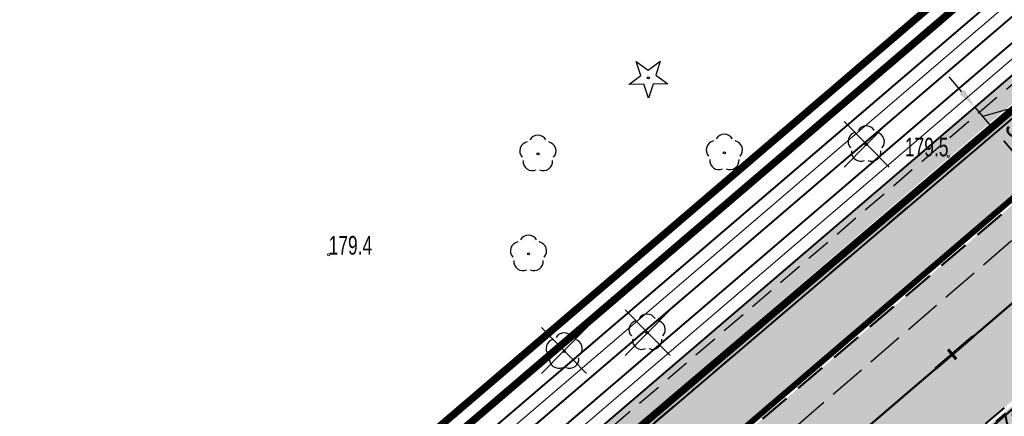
# Model space of a CAD drawing. Header units: metres. Extents: x 7429064 to 7431133, y 5709479 to 5714472.
# Tile 50 of 140: x 7429528 to 7429568, y 5709906 to 5709922. Entities that reach past the tile are written whole.
import ezdxf
from ezdxf.enums import TextEntityAlignment as Align

# ---------------------------------------------------------------- set-up
doc = ezdxf.new("R2010")
doc.units = ezdxf.units.M
for name, pattern in [('1', [0]), ('12', [3, 1, -1, 0, -1]), ('2_KTCR01', [1.5, 1, -0.5]), ('2_KTJZ01', [2, 1.5, -0.5]), ('2_KTPL01', [2, 1.5, -0.5]), ('3_KTJZ01', [2, 1.5, -0.5]), ('3_KTPL01', [2, 1.5, -0.5]), ('CENTER2', [1.125, 0.75, -0.125, 0.125, -0.125]), ('DASHED', [19.05, 12.7, -6.35]), ('HIDDEN', [0.375, 0.25, -0.125])]:
    doc.linetypes.add(name, pattern=pattern)
for name, color, linetype, lineweight in [('#proj. światłowód', 1, '2_KTCR01', 18), ('_D_7_PAS DROGOWY-LINIA ROZGR TEREN INW', 222, 'HIDDEN', 50), ('_D_7_PAS DROGOWY_PODZIAL', 1, 'Continuous', 50), ('_D_7_TEREN NIEZBEDNY DLA OB_BUD', 252, 'HIDDEN', 50), ('_D_8_Wymiary', 7, 'Continuous', 20), ('_skarpy', 84, 'Continuous', 40), ('_wycinka_ZUDP', 1, 'Continuous', 30), ('D_1_KOCIE OCZKA', 7, 'Continuous', 50), ('D_1_LINIA_KRAWĘŻNIK_BET_20_30 WYN 0-2 CM', 5, 'HIDDEN', 40), ('gaPoziome', 7, 'Continuous', 30), ('GMINA_L_0', 252, '12', 35), ('KRAWĘŻNIK BETONOWY 12_25 WYN 0 CM', 250, 'DASHED', 50), ('KTJZ_L_0', 252, '2_KTJZ01', 30), ('KTPL_L_0', 252, '2_KTPL01', 30), ('RTPW_T_0_a', 252, 'Continuous', 15), ('skarpa', 82, 'ŚLADY', 20)]:
    doc.layers.add(name, color=color, linetype=linetype, lineweight=lineweight)
for name, color, linetype in [('_1_Mapa', 7, 'Continuous'), ('_1_X-REFY', 7, 'Continuous'), ('C-DROGI-SYTUACJA-ETYKIETY', 7, 'Continuous'), ('zzz.gaHSDomyslna', 7, 'Continuous')]:
    doc.layers.add(name, color=color, linetype=linetype)
doc.layers.add('_Brudnopis', color=22, linetype='Continuous', lineweight=50, plot=False)
for name, color, linetype, lineweight, true_color, transparency in [('D_2_HECZ_DROGI KOSTKA', 7, 'Continuous', 13, 0xffbea8, 0.3), ('D_2_HECZ_JEZDNIA KR3- NOWA KONSTRUKCJA', 7, 'Continuous', 13, 0x99e6ff, 0.3), ('D_2_HECZ_JEZDNIA KR3- NOWA KONSTRUKCJA G4', 7, 'Continuous', 13, 0xbdbdbd, 0.3)]:
    doc.layers.add(name, color=color, linetype=linetype, lineweight=lineweight, true_color=true_color, transparency=transparency)
for name, color, linetype, lineweight, true_color in [('DZIALKA_L_0', 7, '1', 40, 0x008000), ('HECZ DROGI ROWEROWE', 7, 'Continuous', 13, 0xff8a8a), ('OBOP_T_0_a', 7, 'Continuous', 30, 0x008000), ('OBOP_T_1_a', 7, 'Continuous', 30, 0x008000)]:
    doc.layers.add(name, color=color, linetype=linetype, lineweight=lineweight, true_color=true_color)
doc.styles.add('major_arial', font='arial.ttf')
doc.linetypes.add('ŚLADY', pattern='A,3.81,[130,ltypeshp.shx,S=6.35,R=0,X=0,Y=0],3.81', length=7.62)
doc.dimstyles.new('major_500', dxfattribs={"dimtxt": 0.8, "dimasz": 0.8, "dimexe": 0.5, "dimexo": 1, "dimgap": 0.3, "dimtad": 1, "dimzin": 1, "dimdsep": 46, "dimtxsty": 'major_arial', "dimcen": 0, "dimse1": 1, "dimse2": 1, "dimaunit": 1, "dimadec": 1, "dimazin": 0, "dimtfac": 1, "dimtix": 1, "dimtmove": 0, "dimatfit": 3, "dimfxl": 2, "dimfxlon": 1, "dimtolj": 1, "dimarcsym": 0})

# ---------------------------------------------------------------- blocks, each defined once
blk = doc.blocks.new('*D23')
at = {"layer": '_D_8_Wymiary', "color": 0, "lineweight": -2, "transparency": 16777216}
for p, q in [((7429578.695, 5709910.55), (7429577.476, 5709911.974)), ((7429565.113, 5709900.735), (7429577.193, 5709911.074)), ((7429565.399, 5709899.171), (7429564.18, 5709900.595))]:
    blk.add_line(p, q, dxfattribs=at)
at = {"layer": '_D_8_Wymiary', "color": 0, "transparency": 16777216}
for points in [[(7429577.106, 5709911.175), (7429577.28, 5709910.973), (7429577.801, 5709911.594)], [(7429565.026, 5709900.837), (7429565.2, 5709900.634), (7429564.505, 5709900.215)]]:
    blk.add_solid(points, dxfattribs=at)
at = {"layer": 'Defpoints', "color": 0, "transparency": 16777216}
for p in [(7429577.801, 5709911.594), (7429579.345, 5709909.79), (7429566.049, 5709898.411)]:
    blk.add_point(p, dxfattribs=at)
at = {"layer": '_D_8_Wymiary', "color": 0, "transparency": 16777216, "insert": (7429570.258, 5709906.951), "char_height": 0.8, "attachment_point": 5, "rotation": 40.559, "style": 'major_arial'}
blk.add_mtext('\\A1;7szt.x2.50\\P17.50', dxfattribs=at)
blk = doc.blocks.new('*D78')
at = {"layer": '_D_8_Wymiary', "color": 0, "lineweight": -2, "transparency": 16777216}
for p, q in [((7429567.485, 5709918.067), (7429567.864, 5709918.392)), ((7429568.915, 5709916.395), (7429568.005, 5709917.459)), ((7429570.955, 5709917.088), (7429569.055, 5709915.462))]:
    blk.add_line(p, q, dxfattribs=at)
at = {"layer": '_D_8_Wymiary', "color": 0, "transparency": 16777216}
for points in [[(7429568.106, 5709917.546), (7429567.904, 5709917.372), (7429567.485, 5709918.067)], [(7429569.016, 5709916.482), (7429568.814, 5709916.309), (7429569.435, 5709915.787)]]:
    blk.add_solid(points, dxfattribs=at)
at = {"layer": 'Defpoints', "color": 0, "transparency": 16777216}
for p in [(7429625.541, 5709963.807), (7429567.485, 5709918.067), (7429567.456, 5709918.042)]:
    blk.add_point(p, dxfattribs=at)
at = {"layer": '_D_8_Wymiary', "color": 0, "transparency": 16777216, "insert": (7429568.998, 5709917.388), "char_height": 0.8, "attachment_point": 5, "rotation": 310.559, "style": 'major_arial'}
blk.add_mtext('\\A1;3.00', dxfattribs=at)
blk = doc.blocks.new('*D79')
at = {"layer": '_D_8_Wymiary', "color": 0, "lineweight": -2, "transparency": 16777216}
for p, q in [((7429566.314, 5709919.434), (7429565.794, 5709920.042)), ((7429566.834, 5709918.826), (7429567.214, 5709919.151)), ((7429567.16, 5709918.446), (7429569.559, 5709919.128)), ((7429569.559, 5709919.128), (7429571.25, 5709917.153)), ((7429567.485, 5709918.067), (7429566.834, 5709918.826)), ((7429567.485, 5709918.067), (7429566.834, 5709918.826)), ((7429567.485, 5709918.067), (7429567.864, 5709918.392)), ((7429568.005, 5709917.459), (7429568.525, 5709916.851))]:
    blk.add_line(p, q, dxfattribs=at)
at = {"layer": '_D_8_Wymiary', "color": 0, "transparency": 16777216}
for points in [[(7429566.416, 5709919.521), (7429566.213, 5709919.347), (7429566.834, 5709918.826)], [(7429568.106, 5709917.546), (7429567.904, 5709917.372), (7429567.485, 5709918.067)]]:
    blk.add_solid(points, dxfattribs=at)
at = {"layer": 'Defpoints', "color": 0, "transparency": 16777216}
for p in [(7429566.809, 5709918.805), (7429566.834, 5709918.826), (7429567.456, 5709918.042)]:
    blk.add_point(p, dxfattribs=at)
at = {"layer": '_D_8_Wymiary', "color": 0, "transparency": 16777216, "insert": (7429570.943, 5709918.601), "char_height": 0.8, "attachment_point": 5, "rotation": 310.559, "style": 'major_arial'}
blk.add_mtext('\\A1;1.00', dxfattribs=at)
blk = doc.blocks.new('A$C59100B2D')
at = {"layer": '_wycinka_ZUDP'}
for points in [[(0.701, -0.713), (-0.701, 0.713)], [(-0.7, -0.713), (0.701, 0.713)]]:
    blk.add_lwpolyline(points, dxfattribs=at)
blk = doc.blocks.new('4_OBOP02_01')
at = {"linetype": 'Continuous'}
blk.add_circle((0, 0), 0.045, dxfattribs=at)
for centre, start, end in [((-0.357, 0.116), 102.1445, 221.86), ((0, 0.375), 30.1401, 149.8599), ((0.357, 0.116), 318.14, 77.8555), ((-0.22, -0.303), 174.1482, 293.8542), ((0.22, -0.303), 246.1458, 5.8518)]:
    blk.add_arc(centre, 0.375, start, end, dxfattribs=at)
blk = doc.blocks.new('4_OBOP01_01')
at = {"linetype": 'Continuous'}
for p, q in [((-0.3012, 0.09375), (-0.4937, 0.6621)), ((-0.4937, 0.6621), (-0.0039, 0.31545)), ((-0.0039, 0.31545), (0.4771, 0.67415)), ((0.4771, 0.67415), (0.2988, 0.1012)), ((-0.78225, -0.26495), (-0.3012, 0.09375)), ((0.2988, 0.1012), (0.7886, -0.24545)), ((-0.18225, -0.2575), (-0.78225, -0.26495)), ((0.01025, -0.82585), (-0.18225, -0.2575)), ((0.1886, -0.2529), (0.01025, -0.82585)), ((0.7886, -0.24545), (0.1886, -0.2529))]:
    blk.add_line(p, q, dxfattribs=at)
blk.add_circle((0, 0), 0.045, dxfattribs=at)
blk = doc.blocks.new('4_RTPW01')
at = {"linetype": 'Continuous'}
blk.add_circle((0, 0), 0.045, dxfattribs=at)
blk = doc.blocks.new('X-ref_MDCP_Szara')
at = {"layer": 'DZIALKA_L_0', "linetype": '1'}
blk.add_line((7429660.24, 5709996.55), (7429435.86, 5709805.65), dxfattribs=at)
at = {"layer": 'GMINA_L_0', "linetype": '12'}
blk.add_line((7429435.86, 5709805.65), (7429660.24, 5709996.55), dxfattribs=at)
at = {"layer": 'KTJZ_L_0', "linetype": '3_KTJZ01'}
for p, q in [((7429552.03, 5709899.39), (7429574.65, 5709918.88)), ((7429578.03, 5709914.93), (7429555.27, 5709895.38))]:
    blk.add_line(p, q, dxfattribs=at)
at = {"layer": 'KTPL_L_0', "linetype": '3_KTPL01'}
blk.add_line((7429578.03, 5709914.93), (7429555.27, 5709895.38), dxfattribs=at)
at = {"layer": 'OBOP_T_0_a'}
blk.add_blockref('4_OBOP01_01', (7429553.65, 5709920), dxfattribs=at)
at = {"layer": 'OBOP_T_1_a'}
for p in [(7429562.45, 5709917.31), (7429549.19, 5709916.93), (7429556.72, 5709916.97), (7429548.81, 5709912.89), (7429553.6, 5709909.71), (7429550.25, 5709908.95)]:
    blk.add_blockref('4_OBOP02_01', p, dxfattribs=at)
at = {"layer": 'RTPW_T_0_a'}
for p in [(7429565.769, 5709916.83), (7429540.74, 5709912.86)]:
    blk.add_blockref('4_RTPW01', p, dxfattribs=at)
at = {"layer": 'RTPW_T_0_a', "width": 0.7}
blk.add_text('179.5', height=0.75, dxfattribs=at).set_placement((7429565.769, 5709916.83), align=Align.RIGHT)
blk.add_text('179.4', height=0.75, dxfattribs=at).set_placement((7429540.74, 5709912.86))
blk = doc.blocks.new('X-ref_Oświetlenie i teletechnika')
at = {"layer": '#proj. światłowód', "lineweight": 30, "flags": 128}
blk.add_lwpolyline([(7429617.95, 5709967.85), (7429611.163, 5709956.371), (7429573.165, 5709923.859), (7429535.247, 5709891.397), (7429497.339, 5709858.957), (7429459.29, 5709826.673), (7429421.225, 5709794.375), (7429383.144, 5709762.063), (7429345.12, 5709729.801), (7429305.765, 5709699.935), (7429266.407, 5709683.285), (7429226.48, 5709664.88)], dxfattribs=at)
blk = doc.blocks.new('*U217')
at = {"linetype": 'Continuous', "lineweight": 0}
h = blk.add_hatch(color=0, dxfattribs=at)
edge = h.paths.add_edge_path()
edge.add_ellipse((-0.35, 0.6), major_axis=(0, 0.6), ratio=0.333333, start_angle=339.1791, end_angle=685.9352)
edge.add_line((-0.238, 1.097), (-0.232, 1.157))
edge.add_line((-0.232, 1.157), (0.005, 0.684))
edge.add_arc((-0.017, 0.673), 0.0247, 0, 26.5651, ccw=False)
edge.add_line((0.008, 0.673), (0.008, 0.425))
edge.add_arc((0.032, 0.425), 0.0247, 180, 270)
edge.add_line((0.032, 0.4), (0.076, 0.4))
edge.add_arc((0.076, 0.425), 0.0247, 270, 290.3551)
edge.add_line((0.085, 0.402), (0.158, 0.429))
edge.add_ellipse((0.35, 0.6), major_axis=(0, 0.6), ratio=0.333333, start_angle=106.5707, end_angle=378.3144)
edge.add_line((0.287, 1.17), (0.215, 1.519))
edge.add_line((0.215, 1.519), (0.251, 1.765))
edge.add_line((0.251, 1.765), (0.256, 1.765))
edge.add_line((0.256, 1.765), (0.271, 1.808))
edge.add_line((0.271, 1.808), (0.271, 1.863))
edge.add_line((0.271, 1.863), (0.143, 1.863))
edge.add_line((0.143, 1.863), (0.137, 1.808))
edge.add_line((0.137, 1.808), (0.203, 1.765))
edge.add_line((0.203, 1.765), (0.185, 1.641))
edge.add_line((0.185, 1.641), (-0.18, 1.641))
edge.add_line((-0.18, 1.641), (-0.159, 1.833))
edge.add_spline(control_points=[(-0.159, 1.833), (-0.157, 1.839), (-0.147, 1.859), (-0.12, 1.861), (-0.1, 1.863)], knot_values=[0, 0, 0, 0, 0.02025, 0.071822, 0.071822, 0.071822, 0.071822], degree=3, periodic=0)
edge.add_line((-0.1, 1.863), (-0.05, 1.863))
edge.add_line((-0.05, 1.863), (-0.05, 2))
edge.add_line((-0.05, 2), (-0.131, 2))
edge.add_spline(control_points=[(-0.131, 2), (-0.139, 1.999), (-0.149, 1.994), (-0.157, 1.989)], knot_values=[0.067484, 0.067484, 0.067484, 0.067484, 0.093736, 0.093736, 0.093736, 0.093736], degree=3, periodic=0)
edge.add_arc((-0.116, 1.918), 0.0817, 120.1379, 168.8933)
edge.add_line((-0.196, 1.934), (-0.279, 1.161))
h.paths.add_polyline_path([(-0.195, 1.5), (0.165, 1.5), (0.05, 0.7), (-0.222, 1.244)], flags=16)
edge = h.paths.add_edge_path(flags=16)
edge.add_ellipse((-0.35, 0.6), major_axis=(0, -0.45), ratio=0.350072, start_angle=159.1526, end_angle=502.0815, ccw=False)
edge.add_line((-0.294, 1.021), (-0.325, 0.734))
edge.add_arc((-0.337, 0.736), 0.0128, 322.797, 353.8856, ccw=False)
edge.add_line((-0.327, 0.728), (-0.359, 0.686))
edge.add_arc((-0.33, 0.663), 0.0365, 142.797, 180)
edge.add_line((-0.367, 0.663), (-0.367, 0.571))
edge.add_arc((-0.354, 0.571), 0.0128, 180, 270)
edge.add_line((-0.354, 0.558), (-0.346, 0.558))
edge.add_arc((-0.346, 0.571), 0.0128, 270, 333.0195)
edge.add_spline(control_points=[(-0.335, 0.565), (-0.322, 0.589), (-0.301, 0.632), (-0.283, 0.681), (-0.28, 0.703), (-0.28, 0.705)], knot_values=[0.007888, 0.007888, 0.007888, 0.007888, 0.089431, 0.152858, 0.158023, 0.158023, 0.158023, 0.158023], degree=3, periodic=0)
edge.add_line((-0.28, 0.705), (-0.253, 0.955))
edge = h.paths.add_edge_path(flags=16)
edge.add_line((0.195, 1.379), (0.249, 1.118))
edge.add_ellipse((0.35, 0.6), major_axis=(0, 0.6), ratio=0.333333, start_angle=390.3444, end_angle=440.4059)
edge.add_line((0.153, 0.7), (0.098, 0.7))
edge.add_line((0.098, 0.7), (0.195, 1.379))
edge = h.paths.add_edge_path(flags=16)
edge.add_ellipse((0.35, 0.6), major_axis=(0, -0.45), ratio=0.350072, start_angle=290.1309, end_angle=617.1604, ccw=False)
edge.add_line((0.202, 0.445), (0.35, 0.5))
edge.add_arc((0.278, 0.595), 0.119, 307.1318, 362.4334)
edge.add_line((0.397, 0.6), (0.397, 0.675))
edge.add_arc((0.372, 0.675), 0.0247, 0, 90)
edge.add_line((0.372, 0.7), (0.196, 0.7))
blk = doc.blocks.new('*U218')
at = {"linetype": 'Continuous', "lineweight": 0}
h = blk.add_hatch(color=0, dxfattribs=at)
edge = h.paths.add_edge_path()
edge.add_ellipse((-0.35, 0.6), major_axis=(0, 0.6), ratio=0.333333, start_angle=339.1791, end_angle=685.9352)
edge.add_line((-0.238, 1.097), (-0.232, 1.157))
edge.add_line((-0.232, 1.157), (0.005, 0.684))
edge.add_arc((-0.017, 0.673), 0.0247, 0, 26.5651, ccw=False)
edge.add_line((0.008, 0.673), (0.008, 0.425))
edge.add_arc((0.032, 0.425), 0.0247, 180, 270)
edge.add_line((0.032, 0.4), (0.076, 0.4))
edge.add_arc((0.076, 0.425), 0.0247, 270, 290.3551)
edge.add_line((0.085, 0.402), (0.158, 0.429))
edge.add_ellipse((0.35, 0.6), major_axis=(0, 0.6), ratio=0.333333, start_angle=106.5707, end_angle=378.3144)
edge.add_line((0.287, 1.17), (0.215, 1.519))
edge.add_line((0.215, 1.519), (0.251, 1.765))
edge.add_line((0.251, 1.765), (0.256, 1.765))
edge.add_line((0.256, 1.765), (0.271, 1.808))
edge.add_line((0.271, 1.808), (0.271, 1.863))
edge.add_line((0.271, 1.863), (0.143, 1.863))
edge.add_line((0.143, 1.863), (0.137, 1.808))
edge.add_line((0.137, 1.808), (0.203, 1.765))
edge.add_line((0.203, 1.765), (0.185, 1.641))
edge.add_line((0.185, 1.641), (-0.18, 1.641))
edge.add_line((-0.18, 1.641), (-0.159, 1.833))
edge.add_spline(control_points=[(-0.159, 1.833), (-0.157, 1.839), (-0.147, 1.859), (-0.12, 1.861), (-0.1, 1.863)], knot_values=[0, 0, 0, 0, 0.02025, 0.071822, 0.071822, 0.071822, 0.071822], degree=3, periodic=0)
edge.add_line((-0.1, 1.863), (-0.05, 1.863))
edge.add_line((-0.05, 1.863), (-0.05, 2))
edge.add_line((-0.05, 2), (-0.131, 2))
edge.add_spline(control_points=[(-0.131, 2), (-0.139, 1.999), (-0.149, 1.994), (-0.157, 1.989)], knot_values=[0.067484, 0.067484, 0.067484, 0.067484, 0.093736, 0.093736, 0.093736, 0.093736], degree=3, periodic=0)
edge.add_arc((-0.116, 1.918), 0.0817, 120.1379, 168.8933)
edge.add_line((-0.196, 1.934), (-0.279, 1.161))
h.paths.add_polyline_path([(-0.195, 1.5), (0.165, 1.5), (0.05, 0.7), (-0.222, 1.244)], flags=16)
edge = h.paths.add_edge_path(flags=16)
edge.add_ellipse((-0.35, 0.6), major_axis=(0, -0.45), ratio=0.350072, start_angle=159.1526, end_angle=502.0815, ccw=False)
edge.add_line((-0.294, 1.021), (-0.325, 0.734))
edge.add_arc((-0.337, 0.736), 0.0128, 322.797, 353.8856, ccw=False)
edge.add_line((-0.327, 0.728), (-0.359, 0.686))
edge.add_arc((-0.33, 0.663), 0.0365, 142.797, 180)
edge.add_line((-0.367, 0.663), (-0.367, 0.571))
edge.add_arc((-0.354, 0.571), 0.0128, 180, 270)
edge.add_line((-0.354, 0.558), (-0.346, 0.558))
edge.add_arc((-0.346, 0.571), 0.0128, 270, 333.0195)
edge.add_spline(control_points=[(-0.335, 0.565), (-0.322, 0.589), (-0.301, 0.632), (-0.283, 0.681), (-0.28, 0.703), (-0.28, 0.705)], knot_values=[0.007888, 0.007888, 0.007888, 0.007888, 0.089431, 0.152858, 0.158023, 0.158023, 0.158023, 0.158023], degree=3, periodic=0)
edge.add_line((-0.28, 0.705), (-0.253, 0.955))
edge = h.paths.add_edge_path(flags=16)
edge.add_line((0.195, 1.379), (0.249, 1.118))
edge.add_ellipse((0.35, 0.6), major_axis=(0, 0.6), ratio=0.333333, start_angle=390.3444, end_angle=440.4059)
edge.add_line((0.153, 0.7), (0.098, 0.7))
edge.add_line((0.098, 0.7), (0.195, 1.379))
edge = h.paths.add_edge_path(flags=16)
edge.add_ellipse((0.35, 0.6), major_axis=(0, -0.45), ratio=0.350072, start_angle=290.1309, end_angle=617.1604, ccw=False)
edge.add_line((0.202, 0.445), (0.35, 0.5))
edge.add_arc((0.278, 0.595), 0.119, 307.1318, 362.4334)
edge.add_line((0.397, 0.6), (0.397, 0.675))
edge.add_arc((0.372, 0.675), 0.0247, 0, 90)
edge.add_line((0.372, 0.7), (0.196, 0.7))
blk = doc.blocks.new('*U220')
at = {"layer": 'zzz.gaHSDomyslna', "color": 140}
blk.add_lwpolyline([(159.897, 136.135, 0.12, 0.12, 0), (161.416, 137.436, 0.12, 0.12, 0)], format="xyseb", dxfattribs=at)
blk = doc.blocks.new('*U211')
at = {"layer": 'zzz.gaHSDomyslna', "color": 140}
blk.add_lwpolyline([(0, 0, 0.24, 0.24, 0), (59.489, 50.476, 0.24, 0.24, 0), (179.447, 153.144, 0.24, 0.24, 0)], format="xyseb", dxfattribs=at)
blk = doc.blocks.new('spearator')
at = {"layer": 'D_1_KOCIE OCZKA'}
h = blk.add_hatch(color=12, dxfattribs=at)
h.dxf.hatch_style = 1
edge = h.paths.add_edge_path()
edge.add_line((7429810.877, 5710121.625), (7429811.641, 5710122.271))
edge.add_arc((7429811.592, 5710122.328), 0.075, 310.2315, 490.2315)
edge.add_line((7429811.544, 5710122.386), (7429810.781, 5710121.74))
edge.add_arc((7429810.829, 5710121.683), 0.075, 130.2315, 310.2315)
at = {"layer": 'D_1_KOCIE OCZKA', "lineweight": 18, "flags": 128}
blk.add_lwpolyline([(7429810.877, 5710121.625), (7429811.641, 5710122.271, 1), (7429811.544, 5710122.386), (7429810.781, 5710121.74, 1)], format="xyb", close=True, dxfattribs=at)
blk = doc.blocks.new('X-ref_SOR')
at = {"layer": 'D_1_KOCIE OCZKA', "rotation": 0.327517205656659}
for p in [(32517.833, -42584.92), (32514.338, -42587.911), (32510.843, -42590.903)]:
    blk.add_blockref('spearator', p, dxfattribs=at)
at = {"layer": 'gaPoziome'}
for name, p in [('*U211', (7429440.741, 5709806.344)), ('*U220', (7429405.348, 5709772.117))]:
    blk.add_blockref(name, p, dxfattribs=at)
at = {"layer": 'gaPoziome', "color": 140}
for name, p, rotation in [('*U218', (7429560.103, 5709910.924), 133.0520364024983), ('*U217', (7429557.983, 5709907.706), 308.4891535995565)]:
    blk.add_blockref(name, p, dxfattribs=dict(at, rotation=rotation))
blk = doc.blocks.new('AeccTickLine')
at = {"color": 0, "linetype": 'ByBlock', "lineweight": -2}
blk.add_line((0, 1), (0, -1), dxfattribs=at)
blk = doc.blocks.new('OŚ_Dąbrowskiego_1')
at = {"layer": '_D_8_Wymiary', "color": 1, "linetype": 'CENTER2', "lineweight": 35, "flags": 128}
blk.add_lwpolyline([(7429230.998, 5709660.664), (7429273.145, 5709676.622, 0.085629), (7429337.582, 5709714.618), (7429502.301, 5709854.381), (7429714.669, 5710036.139), (7429868.111, 5710165.952)], format="xyb", dxfattribs=at)
at = {"layer": 'C-DROGI-SYTUACJA-ETYKIETY', "color": 7, "linetype": 'Continuous', "lineweight": 60, "xscale": 0.25, "yscale": 0.25, "zscale": 0.25, "rotation": 40.55900962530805}
blk.add_blockref('AeccTickLine', (7429565.921, 5709908.831), dxfattribs=at)

msp = doc.modelspace()

# ---------------------------------------------------------------- hatches: boundary and pattern name
at = {"layer": 'D_2_HECZ_DROGI KOSTKA'}
h = msp.add_hatch(color=256, dxfattribs=at)
h.dxf.hatch_style = 1
edge = h.paths.add_edge_path()
edge.add_line((7429576.831, 5709914.022), (7429562.253, 5709901.545))
edge.add_arc((7429562.634, 5709900.095), 1.5, 40.559, 104.7171, ccw=False)
edge.add_line((7429563.774, 5709901.07), (7429566.049, 5709898.411))
edge.add_line((7429566.049, 5709898.411), (7429579.345, 5709909.79))
edge.add_line((7429579.345, 5709909.79), (7429577.069, 5709912.449))
edge.add_arc((7429578.22, 5709913.428), 1.511, 156.8672, 220.3802, ccw=False)
at = {"layer": 'D_2_HECZ_JEZDNIA KR3- NOWA KONSTRUKCJA'}
h = msp.add_hatch(color=256, dxfattribs=at)
h.dxf.hatch_style = 1
edge = h.paths.add_edge_path()
edge.add_arc((7429610.557, 5709990.469), 30, 310.559, 314.2935)
edge.add_arc((7429610.557, 5709990.469), 30, 314.2935, 325.3941)
edge.add_line((7429635.249, 5709973.431), (7429635.899, 5709972.672))
edge.add_line((7429635.899, 5709972.672), (7429667.702, 5709999.89))
edge.add_line((7429667.702, 5709999.89), (7429675.246, 5710006.347))
edge.add_line((7429675.246, 5710006.347), (7429712.724, 5710038.423))
edge.add_line((7429712.724, 5710038.423), (7429823.828, 5710132.378))
edge.add_line((7429823.828, 5710132.378), (7429834.316, 5710141.377))
edge.add_line((7429834.316, 5710141.377), (7429846.156, 5710151.524))
edge.add_line((7429846.156, 5710151.524), (7429850.099, 5710146.734))
edge.add_line((7429850.099, 5710146.734), (7429838.187, 5710136.85))
edge.add_line((7429838.187, 5710136.85), (7429827.698, 5710127.833))
edge.add_line((7429827.698, 5710127.833), (7429716.613, 5710033.854))
edge.add_line((7429716.613, 5710033.854), (7429633.474, 5709962.699))
edge.add_arc((7429636.726, 5709958.9), 5, 130.559, 193.2571)
edge.add_line((7429631.859, 5709957.753), (7429636.051, 5709939.958))
edge.add_line((7429636.051, 5709939.958), (7429630.653, 5709938.888))
edge.add_line((7429630.653, 5709938.888), (7429629.491, 5709943.821))
edge.add_arc((7429623.651, 5709942.445), 6, 13.2571, 130.559)
edge.add_line((7429619.749, 5709947.003), (7429619.729, 5709946.986))
edge.add_line((7429619.729, 5709946.986), (7429617.779, 5709949.265))
edge.add_line((7429617.779, 5709949.265), (7429606.383, 5709939.512))
edge.add_line((7429606.383, 5709939.512), (7429594.274, 5709929.149))
edge.add_line((7429594.274, 5709929.149), (7429594.825, 5709928.314))
edge.add_line((7429594.825, 5709928.314), (7429589.708, 5709924.935))
edge.add_arc((7429606.237, 5709899.9), 30, 123.434, 130.559)
edge.add_line((7429586.73, 5709922.692), (7429529.23, 5709873.48))
edge.add_line((7429529.23, 5709873.48), (7429502.179, 5709850.343))
edge.add_line((7429502.179, 5709850.343), (7429339.523, 5709712.33))
edge.add_arc((7429194.822, 5709882.942), 223.711, 294.66533, 310.3021, ccw=False)
edge.add_arc((7429190.304, 5709894.737), 236.317, 290.79615, 294.46753, ccw=False)
edge.add_line((7429274.207, 5709673.816), (7429245.41, 5709663.13))
edge.add_line((7429245.41, 5709663.13), (7429242.106, 5709661.907))
edge.add_line((7429242.106, 5709661.907), (7429240.354, 5709666.717))
edge.add_line((7429240.354, 5709666.717), (7429244.254, 5709668.201))
edge.add_line((7429244.254, 5709668.201), (7429272.082, 5709679.428))
edge.add_arc((7429195.246, 5709882.369), 217, 290.73736, 310.31443)
edge.add_line((7429335.641, 5709716.905), (7429500.355, 5709856.664))
edge.add_line((7429500.355, 5709856.664), (7429629.269, 5709966.997))
edge.add_line((7429629.269, 5709966.997), (7429630.064, 5709967.677))
at = {"layer": 'D_2_HECZ_JEZDNIA KR3- NOWA KONSTRUKCJA G4'}
h = msp.add_hatch(color=256, dxfattribs=at)
h.dxf.hatch_style = 1
edge = h.paths.add_edge_path()
edge.add_line((7429436.829, 5709806.854), (7429498.316, 5709859.026))
edge.add_line((7429498.316, 5709859.026), (7429619.429, 5709962.682))
edge.add_line((7429619.429, 5709962.682), (7429618.857, 5709963.351))
edge.add_line((7429618.857, 5709963.351), (7429497.761, 5709859.709))
edge.add_line((7429497.761, 5709859.709), (7429436.185, 5709807.462))
edge.add_arc((7429439.235, 5709810.05), 4, 220.3144, 233.0231)
at = {"layer": 'HECZ DROGI ROWEROWE'}
h = msp.add_hatch(color=256, dxfattribs=at)
h.dxf.hatch_style = 1
edge = h.paths.add_edge_path()
edge.add_arc((7429796.82, 5710136.433), 20.404, 308.0322, 334.2528)
edge.add_arc((7429835.93, 5710116.897), 23.318, 143.7897, 152.7624, ccw=False)
edge.add_arc((7429839.325, 5710112.767), 28.527, 132.1511, 141.1238, ccw=False)
edge.add_line((7429820.181, 5710133.917), (7429834.124, 5710145.713))
edge.add_arc((7429837.354, 5710141.896), 5, 102.0154, 130.2315, ccw=False)
edge.add_line((7429836.313, 5710146.786), (7429842.063, 5710148.01))
edge.add_line((7429842.063, 5710148.01), (7429845.234, 5710150.73))
edge.add_line((7429845.234, 5710150.73), (7429843.045, 5710150.264))
edge.add_arc((7429842.629, 5710152.22), 2, 169.0596, 282.0154, ccw=False)
edge.add_line((7429840.665, 5710152.6), (7429846.908, 5710184.895))
edge.add_arc((7429848.38, 5710184.61), 1.5, 109.3988, 169.0596, ccw=False)
edge.add_line((7429847.882, 5710186.025), (7429848.854, 5710186.367))
edge.add_line((7429848.854, 5710186.367), (7429847.265, 5710191.424))
edge.add_line((7429847.265, 5710191.424), (7429846.903, 5710192.479))
edge.add_line((7429846.903, 5710192.479), (7429845.675, 5710198.449))
edge.add_arc((7429825.958, 5710195.082), 20.002, -10.9391, 9.6882, ccw=False)
edge.add_line((7429845.597, 5710191.287), (7429839.403, 5710159.242))
edge.add_arc((7429819.766, 5710163.038), 20, 310.2315, 349.0596, ccw=False)
edge.add_line((7429832.684, 5710147.769), (7429817.64, 5710135.042))
edge.add_arc((7429832.495, 5710117.483), 23, 130.2315, 151.7604)
edge.add_arc((7429794.613, 5710137.829), 20, 310.2315, 331.7604, ccw=False)
edge.add_line((7429807.531, 5710122.56), (7429710.78, 5710040.708))
edge.add_line((7429710.78, 5710040.708), (7429674.341, 5710009.522))
edge.add_arc((7429663.288, 5710022.437), 17, 303.434, 310.559, ccw=False)
edge.add_line((7429672.654, 5710008.25), (7429665.175, 5710003.312))
edge.add_arc((7429654.155, 5710020.002), 20, 287.2523, 303.434, ccw=False)
edge.add_line((7429660.087, 5710000.902), (7429655.396, 5709999.445))
edge.add_arc((7429662.069, 5709977.958), 22.5, 107.2523, 130.559)
edge.add_line((7429647.439, 5709995.052), (7429638.424, 5709987.337))
edge.add_arc((7429653.054, 5709970.242), 22.5, 130.559, 144.5953)
edge.add_line((7429634.715, 5709983.278), (7429621.962, 5709965.306))
edge.add_arc((7429606.364, 5709977.009), 19.5, 310.559, 323.1201, ccw=False)
edge.add_line((7429619.043, 5709962.194), (7429498.409, 5709858.948))
edge.add_line((7429498.409, 5709858.948), (7429409.747, 5709783.718))
edge.add_line((7429409.747, 5709783.718), (7429333.7, 5709719.193))
edge.add_arc((7429195.246, 5709882.369), 214, 294.99294, 310.31443, ccw=False)
edge.add_line((7429285.662, 5709688.408), (7429286.787, 5709685.755))
edge.add_arc((7429195.216, 5709882.43), 216.948, 294.96649, 310.31053)
edge.add_line((7429335.566, 5709716.997), (7429500.277, 5709856.756))
edge.add_line((7429500.277, 5709856.756), (7429621.38, 5709960.403))
edge.add_line((7429621.38, 5709960.403), (7429627.625, 5709965.748))
edge.add_line((7429627.625, 5709965.748), (7429629.904, 5709967.698))
edge.add_line((7429629.904, 5709967.698), (7429629.179, 5709968.529))
edge.add_arc((7429630.687, 5709969.843), 2, 144.5953, 221.0823, ccw=False)
edge.add_line((7429629.056, 5709971.002), (7429636.752, 5709981.829))
edge.add_arc((7429653.054, 5709970.242), 20, 130.559, 144.5953, ccw=False)
edge.add_line((7429640.049, 5709985.437), (7429649.631, 5709993.62))
edge.add_arc((7429662.069, 5709977.958), 20, 107.2523, 128.4533, ccw=False)
edge.add_line((7429656.137, 5709997.058), (7429665.185, 5709999.868))
edge.add_line((7429665.185, 5709999.868), (7429673.721, 5710005.504))
edge.add_arc((7429657.258, 5710030.439), 29.88, 303.434, 310.559)
edge.add_line((7429676.687, 5710007.738), (7429712.64, 5710038.509))
edge.add_line((7429712.64, 5710038.509), (7429809.391, 5710120.361))
edge.add_line((7429809.391, 5710120.361), (7429809.391, 5710120.361))

# ---------------------------------------------------------------- linework, layer by layer
at = {"layer": '_Brudnopis', "flags": 128}
msp.add_lwpolyline([(7429230.998, 5709660.664), (7429273.145, 5709676.622, 0.085605), (7429337.585, 5709714.618), (7429368.823, 5709741.125), (7429502.301, 5709854.381), (7429714.669, 5710036.139), (7429868.111, 5710165.952)], format="xyb", dxfattribs=at)
msp.add_lwpolyline([(7429504.409, 5709851.907), (7429716.775, 5710033.663), (7429870.21, 5710163.471)], dxfattribs=at)
at = {"layer": '_D_7_PAS DROGOWY-LINIA ROZGR TEREN INW', "ltscale": 10, "const_width": 0.3, "flags": 128}
msp.add_lwpolyline([(7429287.498, 5709689.141), (7429307.71, 5709696.948), (7429435.698, 5709805.84), (7429660.078, 5709996.74), (7429836.288, 5710146.69)], dxfattribs=at)
at = {"layer": '_D_7_PAS DROGOWY_PODZIAL', "ltscale": 0.2, "const_width": 0.3, "flags": 128}
msp.add_lwpolyline([(7429838.788, 5710158.699), (7429835.061, 5710151.867), (7429707.929, 5710044.059), (7429670.336, 5710012.083), (7429661.685, 5710006.163), (7429648.718, 5710002.136), (7429632.935, 5709988.628), (7429615.789, 5709965.397), (7429495.458, 5709862.411), (7429330.756, 5709722.662), (7429319.402, 5709713.684), (7429307.842, 5709705.758), (7429296.806, 5709699.189), (7429282.846, 5709692.117), (7429269.349, 5709686.304), (7429250.2, 5709678.58), (7429239.824, 5709670.46)], dxfattribs=at)
at = {"layer": '_D_7_TEREN NIEZBEDNY DLA OB_BUD', "ltscale": 10, "const_width": 0.3, "flags": 128}
msp.add_lwpolyline([(7429838.642, 5710133.498), (7429838.163, 5710130.983), (7429669.785, 5709988.07), (7429674.221, 5709982.833), (7429665.132, 5709974.906), (7429667.705, 5709971.871), (7429662.832, 5709967.707), (7429665.637, 5709964.494), (7429637.109, 5709939.516), (7429616.438, 5709933.991), (7429410.711, 5709758.425), (7429398.46, 5709756.965), (7429363.725, 5709727.377), (7429364.497, 5709726.485), (7429330.157, 5709696.304), (7429317.553, 5709687.475), (7429303.139, 5709679.24), (7429296.402, 5709677.454), (7429295.854, 5709678.755), (7429285.213, 5709675.171), (7429285.468, 5709665.629), (7429278.469, 5709665.47), (7429278.347, 5709670.061), (7429254.481, 5709660.887), (7429229.937, 5709651.368), (7429224.487, 5709665.833), (7429244.657, 5709675.131), (7429249.847, 5709679.192), (7429269.079, 5709686.95), (7429282.549, 5709692.752), (7429296.468, 5709699.803), (7429307.464, 5709706.348), (7429318.986, 5709714.248), (7429330.313, 5709723.204), (7429495.004, 5709862.943), (7429615.273, 5709965.877), (7429632.42, 5709989.108), (7429648.373, 5710002.762), (7429661.377, 5710006.8), (7429669.911, 5710012.64), (7429707.476, 5710044.593), (7429834.508, 5710152.316), (7429838.121, 5710158.939), (7429844.755, 5710193.28), (7429843.741, 5710206.48), (7429852.314, 5710203.598), (7429849.368, 5710188.375), (7429850.227, 5710185.684), (7429848.746, 5710185.163), (7429846.827, 5710175.247), (7429842.58, 5710153.283), (7429856.534, 5710164.104), (7429864.199, 5710154.59)], close=True, dxfattribs=at)
at = {"layer": '_skarpy', "flags": 128}
for points in [[(7429616.277, 5709964.828), (7429495.945, 5709861.84), (7429436.082, 5709811.047)], [(7429616.927, 5709964.068), (7429496.593, 5709861.079), (7429436.24, 5709809.869)], [(7429617.447, 5709963.46), (7429497.112, 5709860.47), (7429436.431, 5709808.983)], [(7429618.097, 5709962.7), (7429497.761, 5709859.709), (7429436.948, 5709808.109)]]:
    msp.add_lwpolyline(points, dxfattribs=at)
at = {"layer": 'D_1_LINIA_KRAWĘŻNIK_BET_20_30 WYN 0-2 CM', "ltscale": 4, "flags": 128}
msp.add_lwpolyline([(7429577.135, 5709914.48), (7429561.659, 5709901.234)], dxfattribs=at)
at = {"layer": 'KRAWĘŻNIK BETONOWY 12_25 WYN 0 CM', "ltscale": 0.1, "flags": 128}
msp.add_lwpolyline([(7429622.219, 5709965.698, -0.061321), (7429618.922, 5709962.09), (7429498.409, 5709858.948), (7429333.7, 5709719.193, -0.068134), (7429284.749, 5709687.985)], format="xyb", dxfattribs=at)
msp.add_lwpolyline([(7429621.458, 5709960.312), (7429500.355, 5709856.664), (7429441.823, 5709807)], dxfattribs=at)
at = {"layer": 'skarpa', "ltscale": 0.04}
for points in [[(7429616.602, 5709964.448), (7429496.269, 5709861.459), (7429436.408, 5709810.667)], [(7429617.772, 5709963.08), (7429497.436, 5709860.089), (7429436.656, 5709808.517)]]:
    msp.add_lwpolyline(points, dxfattribs=at)

# ---------------------------------------------------------------- block references
at = {"layer": '_1_Mapa'}
msp.add_blockref('X-ref_MDCP_Szara', (0, 0), dxfattribs=at)
at = {"layer": '_1_X-REFY'}
for name in ['X-ref_SOR', 'X-ref_Oświetlenie i teletechnika', 'OŚ_Dąbrowskiego_1']:
    msp.add_blockref(name, (0, 0), dxfattribs=at)
at = {"layer": '_wycinka_ZUDP', "xscale": -1.3, "yscale": 1.3, "zscale": 1.3}
for p in [(7429562.467, 5709917.312), (7429553.623, 5709909.707), (7429550.249, 5709908.986)]:
    msp.add_blockref('A$C59100B2D', p, dxfattribs=at)

# ---------------------------------------------------------------- dimensions: what is measured, and where the dimension line sits
at = {"layer": '_D_8_Wymiary'}
dim = msp.add_linear_dim(base=(7429567.485, 5709918.067), p1=(7429625.541, 5709963.807), p2=(7429567.456, 5709918.042), angle=130.559, dimstyle='major_500', override={"dimse1": 0, "dimse2": 0, "dimtmove": 1}, dxfattribs=at)
dim.commit()
dim.dimension.update_dxf_attribs({"geometry": '*D78', "text_midpoint": (7429568.998, 5709917.388)})
dim = msp.add_linear_dim(base=(7429566.834, 5709918.826), p1=(7429567.456, 5709918.042), p2=(7429566.809, 5709918.805), angle=130.559, dimstyle='major_500', override={"dimse1": 0, "dimse2": 0, "dimtmove": 1}, dxfattribs=at)
dim.commit()
dim.dimension.update_dxf_attribs({"geometry": '*D79', "text_midpoint": (7429569.754, 5709918.9), "dimtype": 128})
dim = msp.add_aligned_dim(p1=(7429566.049, 5709898.411), p2=(7429579.345, 5709909.79), distance=2.375, text='7szt.x2.50\\P<>', dimstyle='major_500', override={"dimse1": 0, "dimse2": 0}, dxfattribs=at)
dim.commit()
dim.dimension.update_dxf_attribs({"geometry": '*D23', "text_midpoint": (7429570.258, 5709906.951)})

doc.saveas('drawing.dxf')
